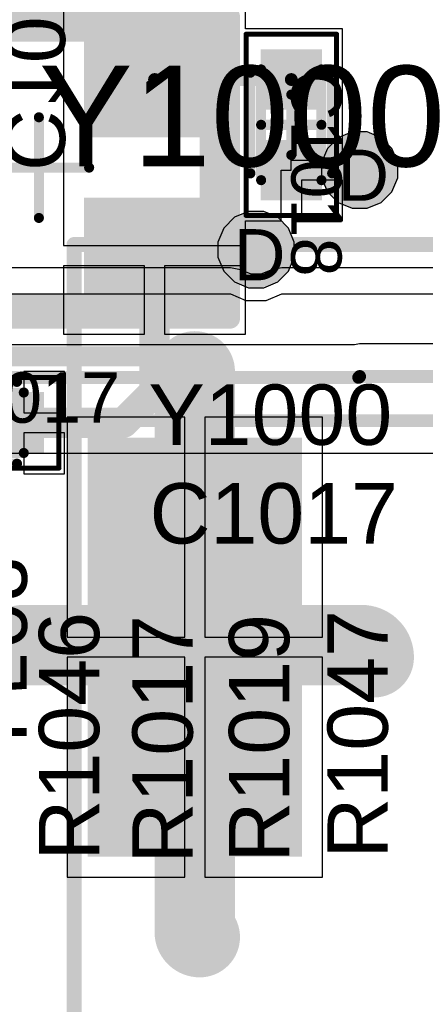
# Model space of a CAD drawing. Header units: inches. Extents: x -6 to 11.2, y -2.2 to 8.3.
# Tile 145 of 256: x 2.252 to 2.411, y 0.815 to 1.2. Entities that reach past the tile are written whole.
import ezdxf

# ---------------------------------------------------------------- set-up
doc = ezdxf.new("R2010")
doc.units = ezdxf.units.IN
doc.header["$MEASUREMENT"] = 0
for name, color, linetype in [('Board Layer Stack Bottom Overlay', 54, 'Continuous'), ('Board Layer Stack Bottom Solder', 6, 'Continuous'), ('Bottom Paste', 16, 'Continuous'), ('Drill Drawing', 1, 'Continuous'), ('Layer  6- Inner', 156, 'Continuous'), ('Layer 1- Top', 1, 'Continuous'), ('Layer 3- Inner', 16, 'Continuous'), ('Layer 4- Inner', 76, 'Continuous'), ('Layer 5- Inner', 90, 'Continuous'), ('Layer 7- PWR', 76, 'Continuous'), ('Layer 8- Bottom', 5, 'Continuous'), ('Top Assembly', 56, 'Continuous'), ('Top Comp Body -Top13)-Comp Body -Bot14)', 56, 'Continuous'), ('Top Comp Outline -Top11)-Comp Outline -Bot12)', 56, 'Continuous'), ('Top Component Center', 56, 'Continuous'), ('Top Courtyard -Top15)-Courtyard -Bot16)', 56, 'Continuous'), ('Top Designator', 56, 'Continuous'), ('Top Overlay', 2, 'Continuous'), ('Top Paste', 8, 'Continuous'), ('Top Solder', 216, 'Continuous'), ('Via Holes', 16, 'Continuous')]:
    doc.layers.add(name, color=color, linetype=linetype)
doc.styles.add('Arial', font='txt', dxfattribs={"height": 0.2})

# ---------------------------------------------------------------- blocks, each defined once
blk = doc.blocks.new('DO1813_B_88')
at = {"layer": 'Board Layer Stack Bottom Solder'}
for points in [[(-0.09583, 0.08197), (-0.09583, -0.08197), (-0.17976, -0.08197), (-0.17976, 0.08197)], [(0.17976, 0.08197), (0.17976, -0.08197), (0.09583, -0.08197), (0.09583, 0.08197)]]:
    blk.add_hatch(color=6, dxfattribs=at).paths.add_polyline_path(points)
at = {"layer": 'Bottom Paste'}
for points in [[(-0.0978, 0.08), (-0.0978, -0.08), (-0.1778, -0.08), (-0.1778, 0.08)], [(0.1778, 0.08), (0.1778, -0.08), (0.0978, -0.08), (0.0978, 0.08)]]:
    blk.add_hatch(color=16, dxfattribs=at).paths.add_polyline_path(points)
at = {"layer": 'Layer 8- Bottom'}
for points in [[(-0.0978, 0.08), (-0.0978, -0.08), (-0.1778, -0.08), (-0.1778, 0.08)], [(0.1778, 0.08), (0.1778, -0.08), (0.0978, -0.08), (0.0978, 0.08)]]:
    blk.add_hatch(color=7, dxfattribs=at).paths.add_polyline_path(points)
at = {"layer": 'Board Layer Stack Bottom Overlay'}
for points in [[(-0.18504, -0.15748, 0.00591, 0.00591, 0), (-0.18504, 0.15748, 0.00591, 0.00591, 0)], [(-0.18504, 0.15748, 0.00591, 0.00591, 0), (0.18504, 0.15748, 0.00591, 0.00591, 0)], [(0.18504, -0.15748, 0.00591, 0.00591, 0), (0.18504, 0.15748, 0.00591, 0.00591, 0)], [(-0.18504, -0.15748, 0.00591, 0.00591, 0), (0.18504, -0.15748, 0.00591, 0.00591, 0)]]:
    blk.add_lwpolyline(points, format="xyseb", dxfattribs=at)
for points in [[(-0.18652, 0.15748, 0.00295, 0.00295, 1), (-0.18356, 0.15748, 0.00295, 0.00295, 1)], [(-0.18652, 0.15748, 0.00295, 0.00295, 1), (-0.18356, 0.15748, 0.00295, 0.00295, 1)], [(0.18356, 0.15748, 0.00295, 0.00295, 1), (0.18652, 0.15748, 0.00295, 0.00295, 1)], [(0.18356, 0.15748, 0.00295, 0.00295, 1), (0.18652, 0.15748, 0.00295, 0.00295, 1)], [(-0.18652, -0.15748, 0.00295, 0.00295, 1), (-0.18356, -0.15748, 0.00295, 0.00295, 1)], [(-0.18652, -0.15748, 0.00295, 0.00295, 1), (-0.18356, -0.15748, 0.00295, 0.00295, 1)], [(0.18356, -0.15748, 0.00295, 0.00295, 1), (0.18652, -0.15748, 0.00295, 0.00295, 1)], [(0.18356, -0.15748, 0.00295, 0.00295, 1), (0.18652, -0.15748, 0.00295, 0.00295, 1)]]:
    blk.add_lwpolyline(points, format="xyseb", close=True, dxfattribs=at)
blk = doc.blocks.new('FP_ABM8_MFG_151')
at = {"layer": 'Layer 1- Top'}
for points in [[(-0.07087, 0.05512), (-0.01969, 0.05512), (-0.01969, 0.01378), (-0.07087, 0.01378)], [(0.01969, 0.05512), (0.07087, 0.05512), (0.07087, 0.01378), (0.01969, 0.01378)], [(-0.07087, -0.01378), (-0.01969, -0.01378), (-0.01969, -0.05512), (-0.07087, -0.05512)], [(0.01969, -0.01378), (0.07087, -0.01378), (0.07087, -0.05512), (0.01969, -0.05512)]]:
    blk.add_hatch(color=7, dxfattribs=at).paths.add_polyline_path(points)
at = {"layer": 'Top Paste'}
for points in [[(-0.07087, 0.05512), (-0.01969, 0.05512), (-0.01969, 0.01378), (-0.07087, 0.01378)], [(0.01969, 0.05512), (0.07087, 0.05512), (0.07087, 0.01378), (0.01969, 0.01378)], [(-0.07087, -0.01378), (-0.01969, -0.01378), (-0.01969, -0.05512), (-0.07087, -0.05512)], [(0.01969, -0.01378), (0.07087, -0.01378), (0.07087, -0.05512), (0.01969, -0.05512)]]:
    blk.add_hatch(color=8, dxfattribs=at).paths.add_polyline_path(points)
at = {"layer": 'Top Solder'}
for points in [[(-0.07283, 0.05709), (-0.01772, 0.05709), (-0.01772, 0.01181), (-0.07283, 0.01181)], [(0.01772, 0.05709), (0.07283, 0.05709), (0.07283, 0.01181), (0.01772, 0.01181)], [(-0.07283, -0.01181), (-0.01772, -0.01181), (-0.01772, -0.05709), (-0.07283, -0.05709)], [(0.01772, -0.01181), (0.07283, -0.01181), (0.07283, -0.05709), (0.01772, -0.05709)]]:
    blk.add_hatch(color=216, dxfattribs=at).paths.add_polyline_path(points)
at = {"layer": 'Top Assembly'}
for points in [[(-0.0748, -0.05906, 0.00787, 0.00787, 0), (-0.0748, 0.05906, 0.00787, 0.00787, 0)], [(-0.0748, 0.05906, 0.00787, 0.00787, 0), (0.0748, 0.05906, 0.00787, 0.00787, 0)], [(0.0748, -0.05906, 0.00787, 0.00787, 0), (0.0748, 0.05906, 0.00787, 0.00787, 0)], [(-0.0748, -0.05906, 0.00787, 0.00787, 0), (0.0748, -0.05906, 0.00787, 0.00787, 0)]]:
    blk.add_lwpolyline(points, format="xyseb", dxfattribs=at)
for points in [[(-0.07677, 0.05906, 0.00394, 0.00394, 1), (-0.07283, 0.05906, 0.00394, 0.00394, 1)], [(-0.07677, 0.05906, 0.00394, 0.00394, 1), (-0.07283, 0.05906, 0.00394, 0.00394, 1)], [(0.07283, 0.05906, 0.00394, 0.00394, 1), (0.07677, 0.05906, 0.00394, 0.00394, 1)], [(0.07283, 0.05906, 0.00394, 0.00394, 1), (0.07677, 0.05906, 0.00394, 0.00394, 1)], [(-0.07677, -0.05906, 0.00394, 0.00394, 1), (-0.07283, -0.05906, 0.00394, 0.00394, 1)], [(-0.07677, -0.05906, 0.00394, 0.00394, 1), (-0.07283, -0.05906, 0.00394, 0.00394, 1)], [(0.07283, -0.05906, 0.00394, 0.00394, 1), (0.07677, -0.05906, 0.00394, 0.00394, 1)], [(0.07283, -0.05906, 0.00394, 0.00394, 1), (0.07677, -0.05906, 0.00394, 0.00394, 1)]]:
    blk.add_lwpolyline(points, format="xyseb", close=True, dxfattribs=at)
at = {"layer": 'Top Comp Body -Top13)-Comp Body -Bot14)'}
for points in [[(-0.06693, -0.05315, 0.00787, 0.00787, 0), (-0.06693, 0.05315, 0.00787, 0.00787, 0)], [(-0.06693, 0.05315, 0.00787, 0.00787, 0), (0.06693, 0.05315, 0.00787, 0.00787, 0)], [(0.06693, -0.05315, 0.00787, 0.00787, 0), (0.06693, 0.05315, 0.00787, 0.00787, 0)], [(-0.06693, -0.05315, 0.00787, 0.00787, 0), (0.06693, -0.05315, 0.00787, 0.00787, 0)]]:
    blk.add_lwpolyline(points, format="xyseb", dxfattribs=at)
for points in [[(-0.0689, 0.05315, 0.00394, 0.00394, 1), (-0.06496, 0.05315, 0.00394, 0.00394, 1)], [(-0.0689, 0.05315, 0.00394, 0.00394, 1), (-0.06496, 0.05315, 0.00394, 0.00394, 1)], [(0.06496, 0.05315, 0.00394, 0.00394, 1), (0.0689, 0.05315, 0.00394, 0.00394, 1)], [(0.06496, 0.05315, 0.00394, 0.00394, 1), (0.0689, 0.05315, 0.00394, 0.00394, 1)], [(-0.0689, -0.05315, 0.00394, 0.00394, 1), (-0.06496, -0.05315, 0.00394, 0.00394, 1)], [(-0.0689, -0.05315, 0.00394, 0.00394, 1), (-0.06496, -0.05315, 0.00394, 0.00394, 1)], [(0.06496, -0.05315, 0.00394, 0.00394, 1), (0.0689, -0.05315, 0.00394, 0.00394, 1)], [(0.06496, -0.05315, 0.00394, 0.00394, 1), (0.0689, -0.05315, 0.00394, 0.00394, 1)]]:
    blk.add_lwpolyline(points, format="xyseb", close=True, dxfattribs=at)
at = {"layer": 'Top Component Center'}
for points in [[(0, -0.01969, 0.00394, 0.00394, 0), (0, 0.01969, 0.00394, 0.00394, 0)], [(-0.01969, 0, 0.00394, 0.00394, 0), (0.01969, 0, 0.00394, 0.00394, 0)]]:
    blk.add_lwpolyline(points, format="xyseb", dxfattribs=at)
for points in [[(-0.00098, 0.01969, 0.00197, 0.00197, 1), (0.00098, 0.01969, 0.00197, 0.00197, 1)], [(-0.02067, 0, 0.00197, 0.00197, 1), (-0.0187, 0, 0.00197, 0.00197, 1)], [(0.0187, 0, 0.00197, 0.00197, 1), (0.02067, 0, 0.00197, 0.00197, 1)], [(-0.00098, -0.01969, 0.00197, 0.00197, 1), (0.00098, -0.01969, 0.00197, 0.00197, 1)]]:
    blk.add_lwpolyline(points, format="xyseb", close=True, dxfattribs=at)
at = {"layer": 'Top Courtyard -Top15)-Courtyard -Bot16)'}
for points in [[(-0.0748, -0.05906, 0.00787, 0.00787, 0), (-0.0748, 0.05906, 0.00787, 0.00787, 0)], [(-0.0748, 0.05906, 0.00787, 0.00787, 0), (0.0748, 0.05906, 0.00787, 0.00787, 0)], [(0.0748, -0.05906, 0.00787, 0.00787, 0), (0.0748, 0.05906, 0.00787, 0.00787, 0)], [(-0.0748, -0.05906, 0.00787, 0.00787, 0), (0.0748, -0.05906, 0.00787, 0.00787, 0)]]:
    blk.add_lwpolyline(points, format="xyseb", dxfattribs=at)
for points in [[(-0.07677, 0.05906, 0.00394, 0.00394, 1), (-0.07283, 0.05906, 0.00394, 0.00394, 1)], [(-0.07677, 0.05906, 0.00394, 0.00394, 1), (-0.07283, 0.05906, 0.00394, 0.00394, 1)], [(0.07283, 0.05906, 0.00394, 0.00394, 1), (0.07677, 0.05906, 0.00394, 0.00394, 1)], [(0.07283, 0.05906, 0.00394, 0.00394, 1), (0.07677, 0.05906, 0.00394, 0.00394, 1)], [(-0.07677, -0.05906, 0.00394, 0.00394, 1), (-0.07283, -0.05906, 0.00394, 0.00394, 1)], [(-0.07677, -0.05906, 0.00394, 0.00394, 1), (-0.07283, -0.05906, 0.00394, 0.00394, 1)], [(0.07283, -0.05906, 0.00394, 0.00394, 1), (0.07677, -0.05906, 0.00394, 0.00394, 1)], [(0.07283, -0.05906, 0.00394, 0.00394, 1), (0.07677, -0.05906, 0.00394, 0.00394, 1)]]:
    blk.add_lwpolyline(points, format="xyseb", close=True, dxfattribs=at)
at = {"layer": 'Top Overlay'}
for points in [[(-0.06693, 0.07382, 0.00787, 0.00787, 0), (0.06693, 0.07382, 0.00787, 0.00787, 0)], [(-0.06693, -0.07382, 0.00787, 0.00787, 0), (0.06693, -0.07382, 0.00787, 0.00787, 0)]]:
    blk.add_lwpolyline(points, format="xyseb", dxfattribs=at)
for points in [[(-0.0689, 0.07382, 0.00394, 0.00394, 1), (-0.06496, 0.07382, 0.00394, 0.00394, 1)], [(0.06496, 0.07382, 0.00394, 0.00394, 1), (0.0689, 0.07382, 0.00394, 0.00394, 1)], [(-0.08858, -0.03445, 0.00984, 0.00984, 1), (-0.09843, -0.03445, 0.00984, 0.00984, 1)], [(-0.10089, -0.03445, 0.00492, 0.00492, 1), (-0.09596, -0.03445, 0.00492, 0.00492, 1)], [(-0.09104, -0.03445, 0.00492, 0.00492, 1), (-0.08612, -0.03445, 0.00492, 0.00492, 1)], [(-0.0689, -0.07382, 0.00394, 0.00394, 1), (-0.06496, -0.07382, 0.00394, 0.00394, 1)], [(0.06496, -0.07382, 0.00394, 0.00394, 1), (0.0689, -0.07382, 0.00394, 0.00394, 1)]]:
    blk.add_lwpolyline(points, format="xyseb", close=True, dxfattribs=at)
at = {"layer": 'Top Assembly', "style": 'Arial'}
blk.add_text('Y1000', height=0.03937, rotation=360, dxfattribs=at).set_placement((0.00004, 0.00044))
blk = doc.blocks.new('CAPC1005X06_F_385')
at = {"layer": 'Layer 1- Top'}
for points in [[(-0.02756, 0.01004), (-0.00787, 0.01004), (-0.00787, -0.01004), (-0.02756, -0.01004)], [(0.00787, 0.01004), (0.02756, 0.01004), (0.02756, -0.01004), (0.00787, -0.01004)]]:
    blk.add_hatch(color=7, dxfattribs=at).paths.add_polyline_path(points)
at = {"layer": 'Top Paste'}
for points in [[(-0.02756, 0.01004), (-0.00787, 0.01004), (-0.00787, -0.01004), (-0.02756, -0.01004)], [(0.00787, 0.01004), (0.02756, 0.01004), (0.02756, -0.01004), (0.00787, -0.01004)]]:
    blk.add_hatch(color=8, dxfattribs=at).paths.add_polyline_path(points)
at = {"layer": 'Top Solder'}
for points in [[(-0.02953, 0.01201), (-0.00591, 0.01201), (-0.00591, -0.01201), (-0.02953, -0.01201)], [(0.00591, 0.01201), (0.02953, 0.01201), (0.02953, -0.01201), (0.00591, -0.01201)]]:
    blk.add_hatch(color=216, dxfattribs=at).paths.add_polyline_path(points)
at = {"layer": 'Top Comp Outline -Top11)-Comp Outline -Bot12)'}
for points in [[(0.02165, 0.01181, 0.00394, 0.00394, 0), (-0.02165, 0.01181, 0.00394, 0.00394, 0)], [(-0.02165, -0.01181, 0.00394, 0.00394, 0), (-0.02165, 0.01181, 0.00394, 0.00394, 0)], [(0.02165, -0.01181, 0.00394, 0.00394, 0), (0.02165, 0.01181, 0.00394, 0.00394, 0)], [(0.02165, -0.01181, 0.00394, 0.00394, 0), (-0.02165, -0.01181, 0.00394, 0.00394, 0)]]:
    blk.add_lwpolyline(points, format="xyseb", dxfattribs=at)
for points in [[(-0.02264, 0.01181, 0.00197, 0.00197, 1), (-0.02067, 0.01181, 0.00197, 0.00197, 1)], [(-0.02264, 0.01181, 0.00197, 0.00197, 1), (-0.02067, 0.01181, 0.00197, 0.00197, 1)], [(0.02067, 0.01181, 0.00197, 0.00197, 1), (0.02264, 0.01181, 0.00197, 0.00197, 1)], [(0.02067, 0.01181, 0.00197, 0.00197, 1), (0.02264, 0.01181, 0.00197, 0.00197, 1)], [(-0.02264, -0.01181, 0.00197, 0.00197, 1), (-0.02067, -0.01181, 0.00197, 0.00197, 1)], [(-0.02264, -0.01181, 0.00197, 0.00197, 1), (-0.02067, -0.01181, 0.00197, 0.00197, 1)], [(0.02067, -0.01181, 0.00197, 0.00197, 1), (0.02264, -0.01181, 0.00197, 0.00197, 1)], [(0.02067, -0.01181, 0.00197, 0.00197, 1), (0.02264, -0.01181, 0.00197, 0.00197, 1)]]:
    blk.add_lwpolyline(points, format="xyseb", close=True, dxfattribs=at)
at = {"layer": 'Top Courtyard -Top15)-Courtyard -Bot16)'}
for points in [[(-0.03543, -0.01772, 0.00197, 0.00197, 0), (-0.03543, 0.01772, 0.00197, 0.00197, 0)], [(0.03543, 0.01772, 0.00197, 0.00197, 0), (-0.03543, 0.01772, 0.00197, 0.00197, 0)], [(0.03543, -0.01772, 0.00197, 0.00197, 0), (0.03543, 0.01772, 0.00197, 0.00197, 0)], [(0, -0.01181, 0.00394, 0.00394, 0), (0, 0.01181, 0.00394, 0.00394, 0)], [(0.01181, 0, 0.00394, 0.00394, 0), (-0.01181, 0, 0.00394, 0.00394, 0)], [(0.03543, -0.01772, 0.00197, 0.00197, 0), (-0.03543, -0.01772, 0.00197, 0.00197, 0)]]:
    blk.add_lwpolyline(points, format="xyseb", dxfattribs=at)
for points in [[(-0.03593, 0.01772, 0.000984, 0.000984, 1), (-0.03494, 0.01772, 0.000984, 0.000984, 1)], [(-0.03593, 0.01772, 0.000984, 0.000984, 1), (-0.03494, 0.01772, 0.000984, 0.000984, 1)], [(0.03494, 0.01772, 0.000984, 0.000984, 1), (0.03593, 0.01772, 0.000984, 0.000984, 1)], [(0.03494, 0.01772, 0.000984, 0.000984, 1), (0.03593, 0.01772, 0.000984, 0.000984, 1)], [(-0.00098, 0.01181, 0.00197, 0.00197, 1), (0.00098, 0.01181, 0.00197, 0.00197, 1)], [(-0.0128, 0, 0.00197, 0.00197, 1), (-0.01083, 0, 0.00197, 0.00197, 1)], [(0.01083, 0, 0.00197, 0.00197, 1), (0.0128, 0, 0.00197, 0.00197, 1)], [(-0.00098, -0.01181, 0.00197, 0.00197, 1), (0.00098, -0.01181, 0.00197, 0.00197, 1)], [(-0.03593, -0.01772, 0.000984, 0.000984, 1), (-0.03494, -0.01772, 0.000984, 0.000984, 1)], [(-0.03593, -0.01772, 0.000984, 0.000984, 1), (-0.03494, -0.01772, 0.000984, 0.000984, 1)], [(0.03494, -0.01772, 0.000984, 0.000984, 1), (0.03593, -0.01772, 0.000984, 0.000984, 1)], [(0.03494, -0.01772, 0.000984, 0.000984, 1), (0.03593, -0.01772, 0.000984, 0.000984, 1)]]:
    blk.add_lwpolyline(points, format="xyseb", close=True, dxfattribs=at)
at = {"layer": 'Top Overlay'}
for points in [[(0.019, 0.016, 0.00394, 0.00394, 0), (-0.02037, 0.016, 0.00394, 0.00394, 0)], [(0.019, -0.016, 0.00394, 0.00394, 0), (-0.02037, -0.016, 0.00394, 0.00394, 0)]]:
    blk.add_lwpolyline(points, format="xyseb", dxfattribs=at)
for points in [[(-0.02135, 0.016, 0.00197, 0.00197, 1), (-0.01939, 0.016, 0.00197, 0.00197, 1)], [(0.01802, 0.016, 0.00197, 0.00197, 1), (0.01998, 0.016, 0.00197, 0.00197, 1)], [(-0.02135, -0.016, 0.00197, 0.00197, 1), (-0.01939, -0.016, 0.00197, 0.00197, 1)], [(0.01802, -0.016, 0.00197, 0.00197, 1), (0.01998, -0.016, 0.00197, 0.00197, 1)]]:
    blk.add_lwpolyline(points, format="xyseb", close=True, dxfattribs=at)
at = {"layer": 'Top Designator', "style": 'Arial'}
blk.add_text('C1018', height=0.019685, dxfattribs=at).set_placement((-0.02165, 0))
blk = doc.blocks.new('CAPC1005X06_F_386')
at = {"layer": 'Layer 1- Top'}
for points in [[(-0.02756, 0.01004), (-0.00787, 0.01004), (-0.00787, -0.01004), (-0.02756, -0.01004)], [(0.00787, 0.01004), (0.02756, 0.01004), (0.02756, -0.01004), (0.00787, -0.01004)]]:
    blk.add_hatch(color=7, dxfattribs=at).paths.add_polyline_path(points)
at = {"layer": 'Top Paste'}
for points in [[(-0.02756, 0.01004), (-0.00787, 0.01004), (-0.00787, -0.01004), (-0.02756, -0.01004)], [(0.00787, 0.01004), (0.02756, 0.01004), (0.02756, -0.01004), (0.00787, -0.01004)]]:
    blk.add_hatch(color=8, dxfattribs=at).paths.add_polyline_path(points)
at = {"layer": 'Top Solder'}
for points in [[(-0.02953, 0.01201), (-0.00591, 0.01201), (-0.00591, -0.01201), (-0.02953, -0.01201)], [(0.00591, 0.01201), (0.02953, 0.01201), (0.02953, -0.01201), (0.00591, -0.01201)]]:
    blk.add_hatch(color=216, dxfattribs=at).paths.add_polyline_path(points)
at = {"layer": 'Top Comp Outline -Top11)-Comp Outline -Bot12)'}
for points in [[(-0.02165, 0.01181, 0.00394, 0.00394, 0), (0.02165, 0.01181, 0.00394, 0.00394, 0)], [(-0.02165, -0.01181, 0.00394, 0.00394, 0), (-0.02165, 0.01181, 0.00394, 0.00394, 0)], [(0.02165, -0.01181, 0.00394, 0.00394, 0), (0.02165, 0.01181, 0.00394, 0.00394, 0)], [(-0.02165, -0.01181, 0.00394, 0.00394, 0), (0.02165, -0.01181, 0.00394, 0.00394, 0)]]:
    blk.add_lwpolyline(points, format="xyseb", dxfattribs=at)
for points in [[(-0.02264, 0.01181, 0.00197, 0.00197, 1), (-0.02067, 0.01181, 0.00197, 0.00197, 1)], [(-0.02264, 0.01181, 0.00197, 0.00197, 1), (-0.02067, 0.01181, 0.00197, 0.00197, 1)], [(0.02067, 0.01181, 0.00197, 0.00197, 1), (0.02264, 0.01181, 0.00197, 0.00197, 1)], [(0.02067, 0.01181, 0.00197, 0.00197, 1), (0.02264, 0.01181, 0.00197, 0.00197, 1)], [(-0.02264, -0.01181, 0.00197, 0.00197, 1), (-0.02067, -0.01181, 0.00197, 0.00197, 1)], [(-0.02264, -0.01181, 0.00197, 0.00197, 1), (-0.02067, -0.01181, 0.00197, 0.00197, 1)], [(0.02067, -0.01181, 0.00197, 0.00197, 1), (0.02264, -0.01181, 0.00197, 0.00197, 1)], [(0.02067, -0.01181, 0.00197, 0.00197, 1), (0.02264, -0.01181, 0.00197, 0.00197, 1)]]:
    blk.add_lwpolyline(points, format="xyseb", close=True, dxfattribs=at)
at = {"layer": 'Top Courtyard -Top15)-Courtyard -Bot16)'}
for points in [[(-0.03543, -0.01772, 0.00197, 0.00197, 0), (-0.03543, 0.01772, 0.00197, 0.00197, 0)], [(-0.03543, 0.01772, 0.00197, 0.00197, 0), (0.03543, 0.01772, 0.00197, 0.00197, 0)], [(0.03543, -0.01772, 0.00197, 0.00197, 0), (0.03543, 0.01772, 0.00197, 0.00197, 0)], [(0, -0.01181, 0.00394, 0.00394, 0), (0, 0.01181, 0.00394, 0.00394, 0)], [(-0.01181, 0, 0.00394, 0.00394, 0), (0.01181, 0, 0.00394, 0.00394, 0)], [(-0.03543, -0.01772, 0.00197, 0.00197, 0), (0.03543, -0.01772, 0.00197, 0.00197, 0)]]:
    blk.add_lwpolyline(points, format="xyseb", dxfattribs=at)
for points in [[(-0.03593, 0.01772, 0.000984, 0.000984, 1), (-0.03494, 0.01772, 0.000984, 0.000984, 1)], [(-0.03593, 0.01772, 0.000984, 0.000984, 1), (-0.03494, 0.01772, 0.000984, 0.000984, 1)], [(0.03494, 0.01772, 0.000984, 0.000984, 1), (0.03593, 0.01772, 0.000984, 0.000984, 1)], [(0.03494, 0.01772, 0.000984, 0.000984, 1), (0.03593, 0.01772, 0.000984, 0.000984, 1)], [(-0.00098, 0.01181, 0.00197, 0.00197, 1), (0.00098, 0.01181, 0.00197, 0.00197, 1)], [(-0.0128, 0, 0.00197, 0.00197, 1), (-0.01083, 0, 0.00197, 0.00197, 1)], [(0.01083, 0, 0.00197, 0.00197, 1), (0.0128, 0, 0.00197, 0.00197, 1)], [(-0.00098, -0.01181, 0.00197, 0.00197, 1), (0.00098, -0.01181, 0.00197, 0.00197, 1)], [(-0.03593, -0.01772, 0.000984, 0.000984, 1), (-0.03494, -0.01772, 0.000984, 0.000984, 1)], [(-0.03593, -0.01772, 0.000984, 0.000984, 1), (-0.03494, -0.01772, 0.000984, 0.000984, 1)], [(0.03494, -0.01772, 0.000984, 0.000984, 1), (0.03593, -0.01772, 0.000984, 0.000984, 1)], [(0.03494, -0.01772, 0.000984, 0.000984, 1), (0.03593, -0.01772, 0.000984, 0.000984, 1)]]:
    blk.add_lwpolyline(points, format="xyseb", close=True, dxfattribs=at)
at = {"layer": 'Top Overlay'}
for points in [[(-0.02037, 0.016, 0.00394, 0.00394, 0), (0.019, 0.016, 0.00394, 0.00394, 0)], [(-0.02037, -0.016, 0.00394, 0.00394, 0), (0.019, -0.016, 0.00394, 0.00394, 0)]]:
    blk.add_lwpolyline(points, format="xyseb", dxfattribs=at)
for points in [[(-0.02135, 0.016, 0.00197, 0.00197, 1), (-0.01939, 0.016, 0.00197, 0.00197, 1)], [(0.01802, 0.016, 0.00197, 0.00197, 1), (0.01998, 0.016, 0.00197, 0.00197, 1)], [(-0.02135, -0.016, 0.00197, 0.00197, 1), (-0.01939, -0.016, 0.00197, 0.00197, 1)], [(0.01802, -0.016, 0.00197, 0.00197, 1), (0.01998, -0.016, 0.00197, 0.00197, 1)]]:
    blk.add_lwpolyline(points, format="xyseb", close=True, dxfattribs=at)
at = {"layer": 'Top Designator', "style": 'Arial'}
blk.add_text('C1017', height=0.019685, rotation=360, dxfattribs=at).set_placement((-0.02165, 0))

msp = doc.modelspace()

# ---------------------------------------------------------------- hatches: boundary and pattern name
at = {"layer": 'Layer 1- Top'}
h = msp.add_hatch(color=7, dxfattribs=at)
edge = h.paths.add_edge_path()
edge.add_arc((2.38543, 1.14134), 0.00984, 0, 360)
h = msp.add_hatch(color=7, dxfattribs=at)
edge = h.paths.add_edge_path()
edge.add_arc((2.34488, 1.11024), 0.00984, 0, 360)
at = {"layer": 'Layer 3- Inner'}
h = msp.add_hatch(color=7, dxfattribs=at)
edge = h.paths.add_edge_path()
edge.add_arc((2.38543, 1.14134), 0.00984, 0, 360)
h = msp.add_hatch(color=7, dxfattribs=at)
edge = h.paths.add_edge_path()
edge.add_arc((2.34488, 1.11024), 0.00984, 0, 360)
at = {"layer": 'Layer 5- Inner'}
h = msp.add_hatch(color=7, dxfattribs=at)
edge = h.paths.add_edge_path()
edge.add_arc((2.38543, 1.14134), 0.00984, 0, 360)
h = msp.add_hatch(color=7, dxfattribs=at)
edge = h.paths.add_edge_path()
edge.add_arc((2.34488, 1.11024), 0.00984, 0, 360)
at = {"layer": 'Layer 7- PWR'}
h = msp.add_hatch(color=7, dxfattribs=at)
edge = h.paths.add_edge_path()
edge.add_arc((2.38543, 1.14134), 0.01492, 0, 360)
h = msp.add_hatch(color=7, dxfattribs=at)
edge = h.paths.add_edge_path()
edge.add_arc((2.34488, 1.11024), 0.01492, 0, 360)
at = {"layer": 'Layer 8- Bottom'}
h = msp.add_hatch(color=7, dxfattribs=at)
edge = h.paths.add_edge_path()
edge.add_arc((2.38543, 1.14134), 0.00984, 0, 360)
h = msp.add_hatch(color=7, dxfattribs=at)
edge = h.paths.add_edge_path()
edge.add_arc((2.34488, 1.11024), 0.00984, 0, 360)
at = {"layer": 'Via Holes'}
h = msp.add_hatch(color=7, dxfattribs=at)
edge = h.paths.add_edge_path()
edge.add_arc((2.38543, 1.14134), 0.00492, 0, 360)
h = msp.add_hatch(color=7, dxfattribs=at)
edge = h.paths.add_edge_path()
edge.add_arc((2.34488, 1.11024), 0.00492, 0, 360)

# ---------------------------------------------------------------- linework, layer by layer
at = {"layer": 'Layer  6- Inner'}
for p, q in [((2.38247, 1.15626), (2.37698, 1.15399)), ((2.3884, 1.15626), (2.38247, 1.15626)), ((2.39389, 1.15399), (2.3884, 1.15626)), ((2.37698, 1.15399), (2.37278, 1.14979)), ((2.39808, 1.14979), (2.39389, 1.15399)), ((2.37278, 1.14979), (2.37051, 1.14431)), ((2.40035, 1.14431), (2.39808, 1.14979)), ((2.37051, 1.14431), (2.37051, 1.13837)), ((2.40035, 1.13837), (2.40035, 1.14431)), ((2.37051, 1.13837), (2.37278, 1.13289)), ((2.39808, 1.13289), (2.40035, 1.13837)), ((2.37278, 1.13289), (2.37698, 1.12869)), ((2.39389, 1.12869), (2.39808, 1.13289)), ((2.37698, 1.12869), (2.38247, 1.12642)), ((2.3884, 1.12642), (2.39389, 1.12869)), ((2.34191, 1.12516), (2.33643, 1.12289)), ((2.34785, 1.12516), (2.34191, 1.12516)), ((2.35333, 1.12289), (2.34785, 1.12516)), ((2.38247, 1.12642), (2.3884, 1.12642)), ((2.33643, 1.12289), (2.33223, 1.11869)), ((2.35753, 1.11869), (2.35333, 1.12289)), ((2.33223, 1.11869), (2.32996, 1.1132)), ((2.3598, 1.1132), (2.35753, 1.11869)), ((2.32996, 1.1132), (2.32996, 1.10727)), ((2.3598, 1.10727), (2.3598, 1.1132)), ((2.32996, 1.10727), (2.33223, 1.10178)), ((2.35753, 1.10178), (2.3598, 1.10727)), ((2.33223, 1.10178), (2.33643, 1.09759)), ((2.35333, 1.09759), (2.35753, 1.10178)), ((2.33643, 1.09759), (2.34191, 1.09532)), ((2.34191, 1.09532), (2.34785, 1.09532)), ((2.34785, 1.09532), (2.35333, 1.09759)), ((2.38345, 1.07298), (2.02126, 1.07298)), ((2.38543, 1.07337), (2.38345, 1.07298)), ((2.6333, 1.07337), (2.38543, 1.07337)), ((2.06686, 1.03056), (2.64488, 1.03056))]:
    msp.add_line(p, q, dxfattribs=at)
for points in [[(2.38504, 1.06024, 0.005, 0.005, 0), (2.38543, 1.06063, 0.005, 0.005, 0)], [(2.38543, 1.06063, 0.005, 0.005, 0), (2.63858, 1.06063, 0.005, 0.005, 0)], [(2.02126, 1.06024, 0.005, 0.005, 0), (2.38504, 1.06024, 0.005, 0.005, 0)], [(2.05433, 1.04331, 0.005, 0.005, 0), (2.64488, 1.04331, 0.005, 0.005, 0)]]:
    msp.add_lwpolyline(points, format="xyseb", dxfattribs=at)
for points in [[(2.38418, 1.06063, 0.0025, 0.0025, 1), (2.38668, 1.06063, 0.0025, 0.0025, 1)], [(2.38418, 1.06063, 0.0025, 0.0025, 1), (2.38668, 1.06063, 0.0025, 0.0025, 1)], [(2.38379, 1.06024, 0.0025, 0.0025, 1), (2.38629, 1.06024, 0.0025, 0.0025, 1)], [(2.38379, 1.06024, 0.0025, 0.0025, 1), (2.38629, 1.06024, 0.0025, 0.0025, 1)]]:
    msp.add_lwpolyline(points, format="xyseb", close=True, dxfattribs=at)
at = {"layer": 'Layer 1- Top'}
for p, q in [((2.34071, 1.19661), (2.34071, 1.20744)), ((2.26953, 1.20518), (2.26953, 1.1461)), ((2.3787, 1.19661), (2.34071, 1.19661)), ((2.3787, 1.15693), (2.3787, 1.19661)), ((2.3787, 1.14528), (2.3787, 1.15693)), ((2.26953, 1.1461), (2.26953, 1.1461)), ((2.26953, 1.1461), (2.26953, 1.13854)), ((2.35866, 1.14134), (2.35866, 1.14528)), ((2.35866, 1.14528), (2.3787, 1.14528)), ((2.35472, 1.1215), (2.35472, 1.14134)), ((2.35472, 1.14134), (2.35866, 1.14134)), ((2.26953, 1.13854), (2.26953, 1.13854)), ((2.26953, 1.13854), (2.26953, 1.11181)), ((2.3787, 1.1374), (2.3626, 1.1374)), ((2.3626, 1.1374), (2.3626, 1.1215)), ((2.3787, 1.1215), (2.3787, 1.1374)), ((2.34071, 1.11181), (2.34071, 1.1215)), ((2.34071, 1.1215), (2.35472, 1.1215)), ((2.3626, 1.1215), (2.3787, 1.1215)), ((2.26953, 1.11181), (2.34071, 1.11181)), ((2.30118, 1.10394), (2.26953, 1.10394)), ((2.26953, 1.10394), (2.26953, 1.0772)), ((2.30118, 1.0772), (2.30118, 1.10394)), ((2.34071, 1.10394), (2.30906, 1.10394)), ((2.30906, 1.10394), (2.30906, 1.0772)), ((2.34071, 1.0772), (2.34071, 1.10394)), ((2.26953, 1.0772), (2.30118, 1.0772)), ((2.30906, 1.0772), (2.34071, 1.0772)), ((2.26984, 1.06256), (2.25394, 1.06256)), ((2.25394, 1.06256), (2.25394, 1.04646)), ((2.26984, 1.04646), (2.26984, 1.06256)), ((2.25394, 1.04646), (2.26984, 1.04646)), ((2.26984, 1.03858), (2.25394, 1.03858)), ((2.25394, 1.03858), (2.25394, 1.02248)), ((2.26984, 1.02248), (2.26984, 1.03858)), ((2.25394, 1.02248), (2.26984, 1.02248))]:
    msp.add_line(p, q, dxfattribs=at)
for points in [[(2.30531, 1.17677, 0.005, 0.005, 0), (2.30531, 1.21476, 0.005, 0.005, 0)], [(2.30512, 1.17677, 0.005, 0.005, 0), (2.30531, 1.17677, 0.005, 0.005, 0)], [(2.30531, 1.17677, 0.005, 0.005, 0), (2.35866, 1.17677, 0.005, 0.005, 0)], [(2.38307, 1.14134, 0.01181, 0.01181, 0), (2.38583, 1.14409, 0.01181, 0.01181, 0)], [(2.35866, 1.14134, 0.01181, 0.01181, 0), (2.38307, 1.14134, 0.01181, 0.01181, 0)], [(2.30512, 1.10787, 0.01181, 0.01181, 0), (2.30748, 1.11024, 0.01181, 0.01181, 0)], [(2.30512, 1.05472, 0.01181, 0.01181, 0), (2.30512, 1.10787, 0.01181, 0.01181, 0)], [(2.30748, 1.11024, 0.01181, 0.01181, 0), (2.34488, 1.11024, 0.01181, 0.01181, 0)], [(2.29291, 1.04252, 0.01181, 0.01181, 0), (2.30512, 1.05472, 0.01181, 0.01181, 0)], [(2.25, 1.04252, 0.01181, 0.01181, 0), (2.29291, 1.04252, 0.01181, 0.01181, 0)]]:
    msp.add_lwpolyline(points, format="xyseb", dxfattribs=at)
for points in [[(2.30387, 1.17677, 0.0025, 0.0025, 1), (2.30637, 1.17677, 0.0025, 0.0025, 1)], [(2.30407, 1.17677, 0.0025, 0.0025, 1), (2.30656, 1.17677, 0.0025, 0.0025, 1)], [(2.30407, 1.17677, 0.0025, 0.0025, 1), (2.30656, 1.17677, 0.0025, 0.0025, 1)], [(2.30407, 1.17677, 0.0025, 0.0025, 1), (2.30656, 1.17677, 0.0025, 0.0025, 1)], [(2.35741, 1.17677, 0.0025, 0.0025, 1), (2.35991, 1.17677, 0.0025, 0.0025, 1)], [(2.38287, 1.14409, 0.00591, 0.00591, 1), (2.38878, 1.14409, 0.00591, 0.00591, 1)], [(2.35571, 1.14134, 0.00591, 0.00591, 1), (2.36161, 1.14134, 0.00591, 0.00591, 1)], [(2.38012, 1.14134, 0.00591, 0.00591, 1), (2.38602, 1.14134, 0.00591, 0.00591, 1)], [(2.38012, 1.14134, 0.00591, 0.00591, 1), (2.38602, 1.14134, 0.00591, 0.00591, 1)], [(2.30217, 1.10787, 0.00591, 0.00591, 1), (2.30807, 1.10787, 0.00591, 0.00591, 1)], [(2.30217, 1.10787, 0.00591, 0.00591, 1), (2.30807, 1.10787, 0.00591, 0.00591, 1)], [(2.30453, 1.11024, 0.00591, 0.00591, 1), (2.31043, 1.11024, 0.00591, 0.00591, 1)], [(2.30453, 1.11024, 0.00591, 0.00591, 1), (2.31043, 1.11024, 0.00591, 0.00591, 1)], [(2.34193, 1.11024, 0.00591, 0.00591, 1), (2.34783, 1.11024, 0.00591, 0.00591, 1)], [(2.30217, 1.05472, 0.00591, 0.00591, 1), (2.30807, 1.05472, 0.00591, 0.00591, 1)], [(2.30217, 1.05472, 0.00591, 0.00591, 1), (2.30807, 1.05472, 0.00591, 0.00591, 1)], [(2.24705, 1.04252, 0.00591, 0.00591, 1), (2.25295, 1.04252, 0.00591, 0.00591, 1)], [(2.28996, 1.04252, 0.00591, 0.00591, 1), (2.29587, 1.04252, 0.00591, 0.00591, 1)], [(2.28996, 1.04252, 0.00591, 0.00591, 1), (2.29587, 1.04252, 0.00591, 0.00591, 1)]]:
    msp.add_lwpolyline(points, format="xyseb", close=True, dxfattribs=at)
at = {"layer": 'Layer 4- Inner'}
for p, q in [((2.38247, 1.15626), (2.37698, 1.15399)), ((2.3884, 1.15626), (2.38247, 1.15626)), ((2.39389, 1.15399), (2.3884, 1.15626)), ((2.37698, 1.15399), (2.37278, 1.14979)), ((2.39808, 1.14979), (2.39389, 1.15399)), ((2.37278, 1.14979), (2.37051, 1.14431)), ((2.40035, 1.14431), (2.39808, 1.14979)), ((2.37051, 1.14431), (2.37051, 1.13837)), ((2.40035, 1.13837), (2.40035, 1.14431)), ((2.37051, 1.13837), (2.37278, 1.13289)), ((2.39808, 1.13289), (2.40035, 1.13837)), ((2.37278, 1.13289), (2.37698, 1.12869)), ((2.39389, 1.12869), (2.39808, 1.13289)), ((2.37698, 1.12869), (2.38247, 1.12642)), ((2.3884, 1.12642), (2.39389, 1.12869)), ((2.34191, 1.12516), (2.33643, 1.12289)), ((2.34785, 1.12516), (2.34191, 1.12516)), ((2.35333, 1.12289), (2.34785, 1.12516)), ((2.38247, 1.12642), (2.3884, 1.12642)), ((2.33643, 1.12289), (2.33223, 1.11869)), ((2.35753, 1.11869), (2.35333, 1.12289)), ((2.33223, 1.11869), (2.32996, 1.1132)), ((2.3598, 1.1132), (2.35753, 1.11869)), ((2.32996, 1.1132), (2.32996, 1.10727)), ((2.3598, 1.10727), (2.3598, 1.1132)), ((2.32996, 1.10727), (2.33223, 1.10178)), ((2.35753, 1.10178), (2.3598, 1.10727)), ((2.33223, 1.10178), (2.33643, 1.09759)), ((2.35333, 1.09759), (2.35753, 1.10178)), ((2.33643, 1.09759), (2.34191, 1.09532)), ((2.34191, 1.09532), (2.34785, 1.09532)), ((2.34785, 1.09532), (2.35333, 1.09759))]:
    msp.add_line(p, q, dxfattribs=at)
at = {"layer": 'Layer 8- Bottom'}
for p, q in [((2.30472, 1.10311), (2.24562, 1.10311)), ((2.33485, 1.10311), (2.30472, 1.10311)), ((2.33875, 1.10233), (2.33485, 1.10311)), ((2.34296, 1.10059), (2.33875, 1.10233)), ((2.33875, 1.10233), (2.33875, 1.10233)), ((2.35101, 1.10233), (2.3468, 1.10059)), ((2.35491, 1.10311), (2.35101, 1.10233)), ((2.42795, 1.10311), (2.35491, 1.10311)), ((2.3468, 1.10059), (2.34296, 1.10059)), ((2.24488, 1.09291), (2.30472, 1.09291)), ((2.30472, 1.09291), (2.33485, 1.09291)), ((2.33485, 1.09291), (2.34093, 1.09039)), ((2.34093, 1.09039), (2.34883, 1.09039)), ((2.34883, 1.09039), (2.35491, 1.09291)), ((2.35491, 1.09291), (2.42795, 1.09291)), ((2.31693, 1.04472), (2.27087, 1.04472)), ((2.27087, 1.04472), (2.27087, 0.95866)), ((2.31693, 0.95866), (2.31693, 1.04472)), ((2.37087, 1.04472), (2.3248, 1.04472)), ((2.3248, 1.04472), (2.3248, 0.95866)), ((2.37087, 0.95866), (2.37087, 1.04472)), ((2.27087, 0.95866), (2.31693, 0.95866)), ((2.3248, 0.95866), (2.37087, 0.95866)), ((2.31693, 0.95079), (2.27087, 0.95079)), ((2.27087, 0.95079), (2.27087, 0.86472)), ((2.31693, 0.86472), (2.31693, 0.95079)), ((2.37087, 0.95079), (2.3248, 0.95079)), ((2.3248, 0.95079), (2.3248, 0.86472)), ((2.37087, 0.86472), (2.37087, 0.95079)), ((2.27087, 0.86472), (2.31693, 0.86472)), ((2.3248, 0.86472), (2.37087, 0.86472))]:
    msp.add_line(p, q, dxfattribs=at)
for points in [[(2.32087, 0.95551, 0.0315, 0.0315, 0), (2.32087, 1.0626, 0.0315, 0.0315, 0)], [(2.25354, 0.95551, 0.0315, 0.0315, 0), (2.32087, 0.95551, 0.0315, 0.0315, 0)], [(2.32087, 0.95551, 0.0315, 0.0315, 0), (2.38622, 0.95551, 0.0315, 0.0315, 0)], [(2.32087, 0.84331, 0.0315, 0.0315, 0), (2.32087, 0.95551, 0.0315, 0.0315, 0)], [(2.38622, 0.95551, 0.0315, 0.0315, -0.414214), (2.39094, 0.95079, 0.0315, 0.0315, 0)], [(2.32283, 0.84134, 0.0315, 0.0315, -0.414214), (2.32087, 0.84331, 0.0315, 0.0315, 0)]]:
    msp.add_lwpolyline(points, format="xyseb", dxfattribs=at)
for points in [[(2.31299, 1.0626, 0.01575, 0.01575, 1), (2.32874, 1.0626, 0.01575, 0.01575, 1)], [(2.24567, 0.95551, 0.01575, 0.01575, 1), (2.26142, 0.95551, 0.01575, 0.01575, 1)], [(2.31299, 0.95551, 0.01575, 0.01575, 1), (2.32874, 0.95551, 0.01575, 0.01575, 1)], [(2.31299, 0.95551, 0.01575, 0.01575, 1), (2.32874, 0.95551, 0.01575, 0.01575, 1)], [(2.31299, 0.95551, 0.01575, 0.01575, 1), (2.32874, 0.95551, 0.01575, 0.01575, 1)], [(2.31299, 0.95551, 0.01575, 0.01575, 1), (2.32874, 0.95551, 0.01575, 0.01575, 1)], [(2.37835, 0.95551, 0.01575, 0.01575, 1), (2.39409, 0.95551, 0.01575, 0.01575, 1)], [(2.37835, 0.95551, 0.01575, 0.01575, 1), (2.39409, 0.95551, 0.01575, 0.01575, 1)], [(2.38307, 0.95079, 0.01575, 0.01575, 1), (2.39882, 0.95079, 0.01575, 0.01575, 1)], [(2.31299, 0.84331, 0.01575, 0.01575, 1), (2.32874, 0.84331, 0.01575, 0.01575, 1)], [(2.31299, 0.84331, 0.01575, 0.01575, 1), (2.32874, 0.84331, 0.01575, 0.01575, 1)], [(2.31496, 0.84134, 0.01575, 0.01575, 1), (2.33071, 0.84134, 0.01575, 0.01575, 1)]]:
    msp.add_lwpolyline(points, format="xyseb", close=True, dxfattribs=at)

# ---------------------------------------------------------------- block references
for name, p in [('FP_ABM8_MFG_151', (2.25984, 1.14232)), ('DO1813_B_88', (2.45866, 0.95472)), ('CAPC1005X06_F_386', (2.23228, 1.04252))]:
    msp.add_blockref(name, p)
at = {"rotation": 270}
msp.add_blockref('CAPC1005X06_F_385', (2.35866, 1.15906), dxfattribs=at)

# ---------------------------------------------------------------- texts
at = {"layer": 'Board Layer Stack Bottom Overlay', "style": 'Arial', "text_generation_flag": 2}
for s, p in [('C1015', (2.24646, 1.14096)), ('L503', (2.2315, 0.91734))]:
    msp.add_text(s, height=0.023622, rotation=270, dxfattribs=at).set_placement(p)
at = {"layer": 'Drill Drawing', "style": 'Arial'}
for p in [(2.37677, 1.12934), (2.33622, 1.09824)]:
    msp.add_text('D', height=0.02, dxfattribs=at).set_placement(p)
at = {"layer": 'Top Overlay', "style": 'Arial'}
for s, p in [('Y1000', (2.30277, 1.03386)), ('C1017', (2.30317, 0.99528))]:
    msp.add_text(s, height=0.023622, dxfattribs=at).set_placement(p)
for s, p in [('R1046', (2.28346, 0.87128)), ('R1017', (2.32007, 0.8701)), ('R1019', (2.35787, 0.87049)), ('R1047', (2.39645, 0.87206))]:
    msp.add_text(s, height=0.023622, rotation=90, dxfattribs=at).set_placement(p)

doc.saveas('drawing.dxf')
